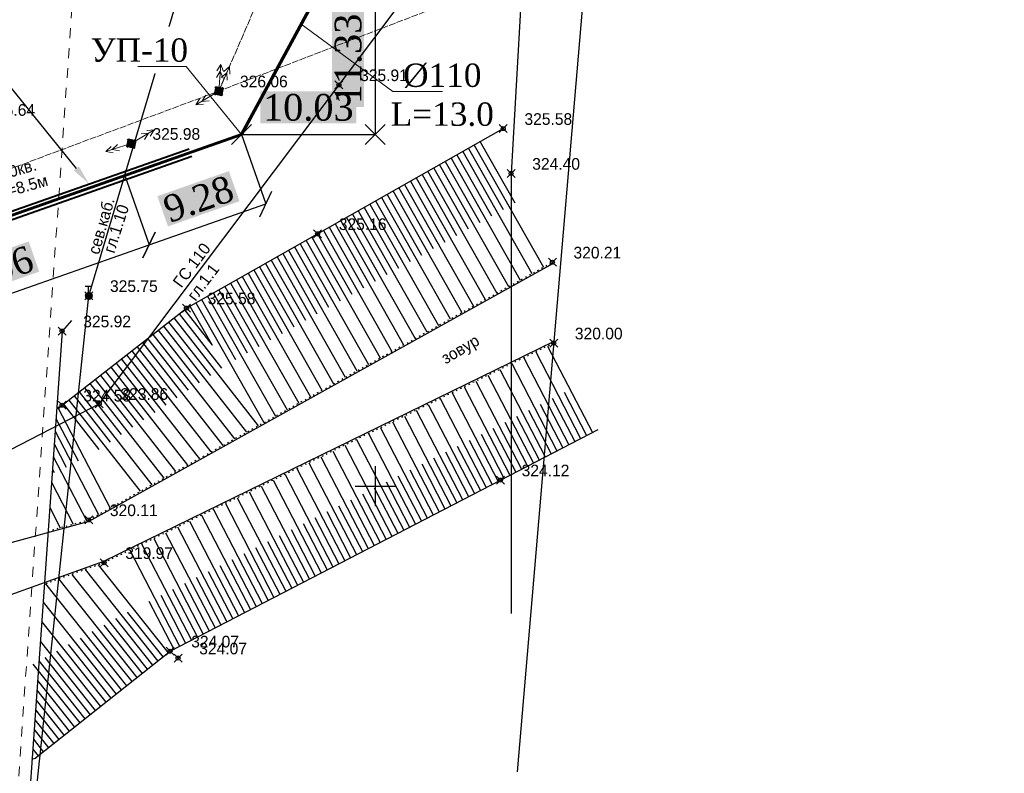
# Model space of a CAD drawing. Header units: metres. Extents: x 703769 to 722343, y 4313031 to 4317457.
# Tile 198 of 256: x 708152 to 708226, y 4314107 to 4314163. Entities that reach past the tile are written whole.
import ezdxf
from ezdxf import colors
from ezdxf.entities.mleader import LeaderData, LeaderLine
from ezdxf.math import Vec2, Vec3

# ---------------------------------------------------------------- set-up
doc = ezdxf.new("R2010")
doc.units = ezdxf.units.M
doc.header["$LTSCALE"] = 0.5
doc.header["$PDMODE"] = 35
doc.header["$PDSIZE"] = 0.3
for name, pattern in [('Auto_Street_NotBorder_Line_m1', [3, 1.5, -1.5]), ('Commnctn_Electr_VLP_High_Built_m1', [1, 1, 0]), ('Контура низ откосов  Штриховая 0.1-0.5 - - - - - - -', [0.6, 0.1, -0.5])]:
    doc.linetypes.add(name, pattern=pattern)
for name, color, linetype in [('(001) Сетка', 92, 'Continuous'), ('(004) Точки рельефа', 7, 'Continuous'), ('(013) Газ', 30, 'ИК_Газопровод -------г--------'), ('(016) Кабель', 1, 'Continuous'), ('(019) Связь', 3, 'ИК_КАБ_СВЯЗИ'), ('(022) Возд. Линии', 7, 'Continuous'), ('(027) Гидрография', 7, 'Continuous'), ('(029) Мосты', 7, 'Continuous'), ('(035) Откосы', 7, 'Continuous'), ('(037) Контуры', 7, 'Continuous'), ('annotation', 251, 'Continuous')]:
    doc.layers.add(name, color=color, linetype=linetype)
doc.layers.add('AUTO#_ROADS_EXIST_L', color=7, linetype='Continuous', lineweight=15, true_color=0x000000)
doc.layers.add('COMMN_OBJCT_#####_B', color=7, linetype='Continuous', lineweight=15, true_color=0x000000)
doc.layers.add('COMMN_OBJCT_ELCTR_B', color=7, linetype='Continuous', true_color=0x000000)
doc.layers.add('COMMN_OBJCT_ELCTR_L', color=7, linetype='Continuous', true_color=0x000000)
doc.layers.add('ВК_В1', color=134, linetype='Continuous', lineweight=40)
doc.styles.add('BM-431', font='txt')
doc.styles.add('D-431', font='txt')
doc.styles.add('Interproekt', font='isocpeur.ttf', dxfattribs={"width": 0.95, "oblique": 15})
doc.styles.get("Standard").update_dxf_attribs({"font": 'times.ttf'})
doc.linetypes.add('GAZ_VOZDUSH', pattern='A,1,-2,["~",Standard,S=3,R=0,X=-1.5,Y=-1.5],-1,10', length=14)
doc.linetypes.add('ИК_Газопровод -------г--------', pattern='A,9,-0.6,["Г",Standard,S=1.2,R=0,X=0,Y=-0.6],-1.2', length=10.8)
doc.linetypes.add('ИК_КАБ_СВЯЗИ', pattern='A,4,["o",Standard,S=0.5,R=0,X=0,Y=-0.125],4,-2', length=10)
doc.linetypes.add('ИК_Э_КАБ_ВН', pattern='A,8,-2,["<<",Standard,S=1,R=0,X=0,Y=-0.5],8,[">>",Standard,S=1,R=0,X=-1,Y=-0.5],-2', length=20)
doc.dimstyles.new('300', dxfattribs={"dimtxt": 2, "dimasz": 1.5, "dimexe": 0, "dimexo": 0, "dimgap": 1, "dimtad": 1, "dimzin": 0, "dimdsep": 46, "dimtxsty": 'Standard', "dimblk": 'OBLIQUE', "dimcen": 0, "dimclrd": 1, "dimclre": 1, "dimclrt": 1, "dimadec": 1, "dimazin": 0, "dimtfac": 1, "dimtofl": 0, "dimtmove": 0, "dimatfit": 3, "dimfxl": 3, "dimtfill": 2, "dimtfillclr": 7, "dimtolj": 1, "dimtzin": 0, "dimlwd": 25, "dimlwe": -1, "dimarcsym": 0})

# ---------------------------------------------------------------- blocks, each defined once
blk = doc.blocks.new('CommnctnPoleRCsquare_m1')
at = {"layer": 'COMMN_OBJCT_#####_B', "lineweight": 13, "true_color": 0xfffffe}
blk.add_hatch(color=7, dxfattribs=at).paths.add_polyline_path([(-0.6, 0.6), (-0.6, -0.6), (0.6, -0.6), (0.6, 0.6)])
at = {"layer": 'COMMN_OBJCT_#####_B', "lineweight": 13, "true_color": 0x000000}
blk.add_hatch(color=18, dxfattribs=at).paths.add_polyline_path([(-0.1, 0, 1), (0.1, 0, 1)])
at = {"layer": 'COMMN_OBJCT_#####_B', "color": 18, "lineweight": 9, "true_color": 0x000000}
blk.add_lwpolyline([(0.6, 0.6), (-0.6, 0.6), (-0.6, -0.6), (0.6, -0.6)], close=True, dxfattribs=at)
blk.add_circle((0, 0), 0.1, dxfattribs=at)
blk = doc.blocks.new('ElectricHighVLP_m1')
at = {"layer": 'COMMN_OBJCT_ELCTR_B', "color": 18, "linetype": 'Continuous', "lineweight": 20, "true_color": 0x000000}
for p, q in [((0, 0), (4, 0)), ((3, 0), (2, 0.5)), ((3, 0), (2, -0.5)), ((4, 0), (3, 0.5)), ((4, 0), (3, -0.5))]:
    blk.add_line(p, q, dxfattribs=at)
blk = doc.blocks.new('*X145')
at = {"color": 0}
for p, q in [((9.5, 5.08), (10.49, 5.08)), ((9.5, 5.07), (10.49, 5.07)), ((9.5, 5.06), (10.49, 5.06)), ((9.5, 5.05), (10.49, 5.05)), ((9.5, 5.04), (10.49, 5.04)), ((9.5, 5.03), (10.49, 5.03)), ((9.5, 5.02), (10.5, 5.02)), ((9.5, 5.01), (10.5, 5.01)), ((9.5, 5), (10.5, 5)), ((9.5, 4.99), (10.5, 4.99)), ((9.5, 4.98), (10.5, 4.98)), ((9.5, 4.97), (10.5, 4.97)), ((9.5, 4.96), (10.49, 4.96)), ((9.5, 4.95), (10.49, 4.95)), ((9.5, 4.94), (10.49, 4.94)), ((9.5, 4.93), (10.49, 4.93)), ((9.5, 4.92), (10.49, 4.92)), ((9.5, 4.91), (10.49, 4.91)), ((9.5, 4.9), (10.49, 4.9)), ((9.51, 5.12), (10.48, 5.12)), ((9.51, 5.11), (10.48, 5.11)), ((9.51, 5.1), (10.48, 5.1)), ((9.51, 5.09), (10.49, 5.09)), ((9.51, 4.89), (10.49, 4.89)), ((9.51, 4.88), (10.48, 4.88)), ((9.51, 4.87), (10.48, 4.87)), ((9.51, 4.86), (10.48, 4.86)), ((9.52, 5.16), (10.47, 5.16)), ((9.52, 5.15), (10.47, 5.15)), ((9.52, 5.14), (10.47, 5.14)), ((9.52, 5.13), (10.48, 5.13)), ((9.52, 4.85), (10.48, 4.85)), ((9.52, 4.84), (10.47, 4.84)), ((9.52, 4.83), (10.47, 4.83)), ((9.53, 5.18), (10.46, 5.18)), ((9.53, 5.17), (10.46, 5.17)), ((9.53, 4.82), (10.47, 4.82)), ((9.53, 4.81), (10.46, 4.81)), ((9.53, 4.8), (10.46, 4.8)), ((9.54, 5.2), (10.45, 5.2)), ((9.54, 5.19), (10.46, 5.19)), ((9.54, 4.79), (10.45, 4.79)), ((9.54, 4.78), (10.45, 4.78)), ((9.55, 5.22), (10.44, 5.22)), ((9.55, 5.21), (10.45, 5.21)), ((9.55, 4.77), (10.44, 4.77)), ((9.55, 4.76), (10.44, 4.76)), ((9.56, 5.24), (10.43, 5.24)), ((9.56, 5.23), (10.44, 5.23)), ((9.56, 4.75), (10.43, 4.75)), ((9.56, 4.74), (10.43, 4.74)), ((9.57, 5.26), (10.42, 5.26)), ((9.57, 5.25), (10.43, 5.25)), ((9.57, 4.73), (10.42, 4.73)), ((9.58, 5.27), (10.41, 5.27)), ((9.58, 4.72), (10.41, 4.72)), ((9.58, 4.71), (10.41, 4.71)), ((9.59, 5.29), (10.4, 5.29)), ((9.59, 5.28), (10.41, 5.28)), ((9.59, 4.7), (10.4, 4.7)), ((9.6, 5.3), (10.39, 5.3)), ((9.6, 4.69), (10.39, 4.69)), ((9.61, 5.31), (10.38, 5.31)), ((9.61, 4.68), (10.39, 4.68)), ((9.61, 4.67), (10.38, 4.67)), ((9.62, 5.32), (10.37, 5.32)), ((9.62, 4.66), (10.37, 4.66)), ((9.63, 5.33), (10.37, 5.33)), ((9.63, 4.65), (10.36, 4.65)), ((9.64, 5.34), (10.36, 5.34)), ((9.64, 4.64), (10.35, 4.64)), ((9.65, 5.35), (10.35, 5.35)), ((9.65, 4.63), (10.34, 4.63)), ((9.66, 5.36), (10.34, 5.36)), ((9.66, 4.62), (10.33, 4.62)), ((9.67, 5.37), (10.32, 5.37)), ((9.67, 4.61), (10.32, 4.61)), ((9.68, 5.38), (10.31, 5.38)), ((9.69, 5.39), (10.3, 5.39)), ((9.69, 4.6), (10.31, 4.6)), ((9.7, 4.59), (10.29, 4.59)), ((9.71, 5.4), (10.29, 5.4)), ((9.71, 4.58), (10.28, 4.58)), ((9.72, 5.41), (10.27, 5.41)), ((9.73, 4.57), (10.26, 4.57)), ((9.74, 5.42), (10.26, 5.42)), ((9.75, 5.43), (10.24, 5.43)), ((9.75, 4.56), (10.25, 4.56)), ((9.76, 4.55), (10.23, 4.55)), ((9.77, 5.44), (10.22, 5.44)), ((9.78, 4.54), (10.21, 4.54)), ((9.79, 5.45), (10.2, 5.45)), ((9.81, 4.53), (10.18, 4.53)), ((9.82, 5.46), (10.18, 5.46)), ((9.83, 4.52), (10.16, 4.52)), ((9.85, 5.47), (10.15, 5.47)), ((9.87, 4.51), (10.12, 4.51)), ((9.88, 5.48), (10.11, 5.48)), ((9.91, 4.5), (10.08, 4.5)), ((9.94, 5.49), (10.05, 5.49))]:
    blk.add_line(p, q, dxfattribs=at)
blk = doc.blocks.new('I01070')
at = {"color": 0}
blk.add_circle((0.05, 0.03), 0.5, dxfattribs=at)
blk.add_blockref('*X145', (-9.95, -4.96), dxfattribs=at)
blk = doc.blocks.new('I0195')
at = {"layer": '(016) Кабель', "color": 0, "linetype": 'ИК_Э_КАБ_ВН'}
for p, q in [((-0.275, 0.74), (0.225, 0.74)), ((-0.025, 0.24), (-0.025, 0.74))]:
    blk.add_line(p, q, dxfattribs=at)
at = {"layer": '(016) Кабель', "color": 0, "linetype": 'ИК_Э_КАБ_ВН', "xscale": 0.5, "yscale": 0.5, "zscale": 0.5}
blk.add_blockref('I01070', (-0.025, -0.01), dxfattribs=at)
blk = doc.blocks.new('Setka')
at = {"layer": '(001) Сетка'}
for p, q in [((0, 1.5), (0, -1.5)), ((-1.5, 0), (1.5, 0))]:
    blk.add_line(p, q, dxfattribs=at)
blk = doc.blocks.new('_Dot')
at = {"color": 0, "linetype": 'ByBlock', "lineweight": -2}
blk.add_line((-0.5, 0), (-1, 0), dxfattribs=at)
at = {"color": 0, "linetype": 'ByBlock', "const_width": 0.5}
blk.add_lwpolyline([(-0.25, 0, 1), (0.25, 0, 1)], format="xyb", close=True, dxfattribs=at)
blk = doc.blocks.new('_Oblique')
at = {"color": 0, "linetype": 'ByBlock', "lineweight": -2}
blk.add_line((-0.5, -0.5), (0.5, 0.5), dxfattribs=at)
blk = doc.blocks.new('*D539')
at = {"color": 1, "transparency": 16777216}
for p, q in [((708168.436, 4314154.821), (708170.265, 4314149.618)), ((708159.684, 4314151.745), (708161.512, 4314146.542))]:
    blk.add_line(p, q, dxfattribs=at)
at = {"color": 1, "lineweight": 25, "transparency": 16777216}
blk.add_line((708161.512, 4314146.542), (708170.265, 4314149.618), dxfattribs=at)
at = {"layer": 'Defpoints', "color": 0, "lineweight": 40, "transparency": 16777216}
for p in [(708168.436, 4314154.821), (708159.684, 4314151.745), (708170.265, 4314149.618)]:
    blk.add_point(p, dxfattribs=at)
at = {"color": 1, "lineweight": 25, "transparency": 16777216, "xscale": 1.5, "yscale": 1.5, "zscale": 1.5}
for p, rotation in [((708170.265, 4314149.618), 19.36567732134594), ((708161.512, 4314146.542), 199.3656773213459)]:
    blk.add_blockref('_Oblique', p, dxfattribs=dict(at, rotation=rotation))
at = {"color": 1, "lineweight": 40, "transparency": 16777216, "insert": (708165.219, 4314149.986), "char_height": 2, "attachment_point": 5, "rotation": 19.36568, "bg_fill": 1, "box_fill_scale": 1.1, "bg_fill_color": 7, "bg_fill_true_color": 16777215, "bg_fill_transparency": 0}
blk.add_mtext('\\A1;9.28', dxfattribs=at)
blk = doc.blocks.new('*D570')
at = {"color": 1, "transparency": 16777216}
for p, q in [((708159.684, 4314151.745), (708161.512, 4314146.542)), ((708136.987, 4314143.768), (708138.816, 4314138.565))]:
    blk.add_line(p, q, dxfattribs=at)
at = {"color": 1, "lineweight": 25, "transparency": 16777216}
blk.add_line((708138.816, 4314138.565), (708161.512, 4314146.542), dxfattribs=at)
at = {"layer": 'Defpoints', "color": 0, "lineweight": 40, "transparency": 16777216}
for p in [(708159.684, 4314151.745), (708161.512, 4314146.542), (708136.987, 4314143.768)]:
    blk.add_point(p, dxfattribs=at)
at = {"color": 1, "lineweight": 25, "transparency": 16777216, "xscale": 1.5, "yscale": 1.5, "zscale": 1.5}
for p, rotation in [((708161.512, 4314146.542), 19.36567732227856), ((708138.816, 4314138.565), 199.3656773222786)]:
    blk.add_blockref('_Oblique', p, dxfattribs=dict(at, rotation=rotation))
at = {"color": 1, "lineweight": 40, "transparency": 16777216, "insert": (708149.494, 4314144.459), "char_height": 2, "attachment_point": 5, "rotation": 19.36568, "bg_fill": 1, "box_fill_scale": 1.1, "bg_fill_color": 7, "bg_fill_true_color": 16777215, "bg_fill_transparency": 0}
blk.add_mtext('\\A1;24.06', dxfattribs=at)
blk = doc.blocks.new('*D612')
at = {"color": 1, "lineweight": 25, "transparency": 16777216}
blk.add_line((708178.465, 4314166.154), (708178.465, 4314154.821), dxfattribs=at)
at = {"layer": 'Defpoints', "color": 0, "lineweight": 40, "transparency": 16777216}
for p in [(708178.465, 4314166.154), (708178.465, 4314154.821), (708178.465, 4314154.821)]:
    blk.add_point(p, dxfattribs=at)
at = {"color": 1, "lineweight": 25, "transparency": 16777216, "xscale": 1.5, "yscale": 1.5, "zscale": 1.5}
for p, rotation in [((708178.465, 4314166.154), 90), ((708178.465, 4314154.821), 270)]:
    blk.add_blockref('_Oblique', p, dxfattribs=dict(at, rotation=rotation))
at = {"color": 1, "lineweight": 40, "transparency": 16777216, "insert": (708176.445, 4314160.488), "char_height": 2, "attachment_point": 5, "rotation": 90, "bg_fill": 1, "box_fill_scale": 1.1, "bg_fill_color": 7, "bg_fill_true_color": 16777215, "bg_fill_transparency": 0}
blk.add_mtext('\\A1;11.33', dxfattribs=at)
blk = doc.blocks.new('*D613')
at = {"color": 1, "lineweight": 25, "transparency": 16777216}
blk.add_line((708168.436, 4314154.821), (708178.465, 4314154.821), dxfattribs=at)
at = {"layer": 'Defpoints', "color": 0, "lineweight": 40, "transparency": 16777216}
for p in [(708168.436, 4314154.821), (708178.465, 4314154.821), (708178.465, 4314154.821)]:
    blk.add_point(p, dxfattribs=at)
at = {"color": 1, "lineweight": 25, "transparency": 16777216, "xscale": 1.5, "yscale": 1.5, "zscale": 1.5, "rotation": 180}
blk.add_blockref('_Oblique', (708168.436, 4314154.821), dxfattribs=at)
at = {"color": 1, "lineweight": 25, "transparency": 16777216, "xscale": 1.5, "yscale": 1.5, "zscale": 1.5}
blk.add_blockref('_Oblique', (708178.465, 4314154.821), dxfattribs=at)
at = {"color": 1, "lineweight": 40, "transparency": 16777216, "insert": (708173.45, 4314156.841), "char_height": 2, "attachment_point": 5, "bg_fill": 1, "box_fill_scale": 1.1, "bg_fill_color": 7, "bg_fill_true_color": 16777215, "bg_fill_transparency": 0}
blk.add_mtext('\\A1;10.03', dxfattribs=at)

msp = doc.modelspace()

# ---------------------------------------------------------------- linework, layer by layer
at = {"layer": '(013) Газ', "linetype": 'GAZ_VOZDUSH', "elevation": 324.816, "flags": 128}
msp.add_lwpolyline([(708165.166, 4315455.034), (708237.064, 4315447.856), (708237.796, 4315439.435), (708237.948, 4315425.87), (708271.633, 4315423.02), (708271.633, 4315423.02), (708293.165, 4315421.558), (708284.482, 4315255.16), (708278.28, 4315165.641), (708278.086, 4315159.227), (708267.101, 4315087.682), (708203.286, 4314411.276), (708188.652, 4314151.902), (708188.652, 4314118.902)], dxfattribs=at)
at = {"layer": '(013) Газ', "elevation": 324.91, "flags": 128}
msp.add_lwpolyline([(708141.958, 4314098.387), (708142.734, 4314107.048), (708145.235, 4314128.151), (708157.774, 4314134.636), (708202.669, 4314194.355), (708211.587, 4314197.823)], dxfattribs=at)
at = {"layer": '(019) Связь', "elevation": 325.431, "flags": 128}
msp.add_lwpolyline([(708153.006, 4314105.043), (708156.993, 4314142.734), (708156.993, 4314142.734), (708174.147, 4314200.184), (708174.323, 4314203.958), (708195.362, 4314453.153), (708204.073, 4314563.084), (708218.911, 4314738.478), (708226.164, 4314758.135), (708236.601, 4314958.674), (708237.563, 4314979.166), (708241.532, 4315051.931), (708251.542, 4315144.303), (708253.161, 4315164.518), (708257.428, 4315233.645), (708258.881, 4315245.481), (708269.326, 4315369.847), (708270.394, 4315382.606), (708278.265, 4315465.509), (708280.616, 4315477.921), (708295.324, 4315641.488), (708303.766, 4315706.848), (708303.348, 4315724.234), (708305.187, 4315772.118), (708306.696, 4315783.119), (708308.615, 4315806.312), (708309.889, 4315815.038), (708320.552, 4315934.795), (708321.594, 4315946.168), (708336.888, 4316115.682), (708345.287, 4316227.711), (708346.981, 4316228.783), (708355.083, 4316230.156), (708358.134, 4316229.662)], dxfattribs=at)
at = {"layer": '(022) Возд. Линии', "elevation": 325.602, "flags": 128}
msp.add_lwpolyline([(708193.113, 4314949.215), (708231.85, 4314945.639), (708252.432, 4314962.525), (708256.599, 4314927.904), (708250.049, 4314850.368), (708243.396, 4314768.028), (708236.639, 4314687.685), (708229.091, 4314592.015), (708221.041, 4314493.71), (708213.333, 4314396.611), (708205.917, 4314312.611), (708198.539, 4314217.865), (708194.357, 4314168.719), (708189.106, 4314107.015)], dxfattribs=at)
at = {"layer": '(027) Гидрография', "color": 4}
for points, elevation in [([(707567.997, 4313942.938), (707572.213, 4313944.049), (707620.984, 4313956.898), (707772.66, 4313996.949), (707924.336, 4314045.143), (708024.512, 4314076.588), (708124.69, 4314111.302), (708133.047, 4314115.911), (708145.112, 4314122.565), (708157.025, 4314125.829), (708191.793, 4314145.156)], 319.341), ([(708191.803, 4314139.267), (708158.102, 4314122.799), (708145.691, 4314118.338), (708135.673, 4314112.113), (708126.68, 4314106.524), (708080.551, 4314087.826)], 319.703)]:
    msp.add_lwpolyline(points, dxfattribs=dict(at, elevation=elevation))
at = {"layer": '(029) Мосты', "elevation": 325.435, "flags": 128}
msp.add_lwpolyline([(708155.69, 4314140.868), (708154.989, 4314140.081), (708152.484, 4314104.492), (708153.068, 4314103.614)], dxfattribs=at)
at = {"layer": '(035) Откосы'}
for p, q in [((708186.327, 4314154.278, 323.57), (708188.923, 4314149.698, 323.57)), ((708185.022, 4314153.538, 323.57), (708190.207, 4314144.389, 323.57)), ((708185.457, 4314153.785, 323.57), (708188.051, 4314149.209, 323.57)), ((708185.892, 4314154.031, 323.57), (708191.081, 4314144.875, 323.57)), ((708183.717, 4314152.799, 323.57), (708186.306, 4314148.23, 323.57)), ((708184.152, 4314153.045, 323.57), (708189.333, 4314143.904, 323.57)), ((708184.587, 4314153.292, 323.57), (708187.178, 4314148.719, 323.57)), ((708182.412, 4314152.059, 323.57), (708187.585, 4314142.932, 323.57)), ((708182.847, 4314152.306, 323.57), (708185.434, 4314147.74, 323.57)), ((708183.282, 4314152.552, 323.57), (708188.459, 4314143.418, 323.57)), ((708181.107, 4314151.319, 323.57), (708183.69, 4314146.761, 323.57)), ((708181.542, 4314151.566, 323.57), (708186.711, 4314142.446, 323.57)), ((708181.977, 4314151.813, 323.57), (708184.562, 4314147.251, 323.57)), ((708179.802, 4314150.58, 323.57), (708184.963, 4314141.474, 323.57)), ((708180.237, 4314150.826, 323.57), (708182.818, 4314146.272, 323.57)), ((708180.672, 4314151.073, 323.57), (708185.837, 4314141.96, 323.57)), ((708178.497, 4314149.84, 323.57), (708181.074, 4314145.293, 323.57)), ((708178.932, 4314150.087, 323.57), (708184.089, 4314140.988, 323.57)), ((708179.367, 4314150.333, 323.57), (708181.946, 4314145.782, 323.57)), ((708177.192, 4314149.101, 323.57), (708182.341, 4314140.016, 323.57)), ((708177.627, 4314149.347, 323.57), (708180.202, 4314144.803, 323.57)), ((708178.062, 4314149.594, 323.57), (708183.215, 4314140.502, 323.57)), ((708175.887, 4314148.361, 323.57), (708178.458, 4314143.824, 323.57)), ((708176.322, 4314148.608, 323.57), (708181.467, 4314139.53, 323.57)), ((708176.757, 4314148.854, 323.57), (708179.33, 4314144.314, 323.57)), ((708174.582, 4314147.622, 323.57), (708179.718, 4314138.559, 323.57)), ((708175.017, 4314147.868, 323.57), (708177.586, 4314143.335, 323.57)), ((708175.452, 4314148.115, 323.57), (708180.592, 4314139.045, 323.57)), ((708173.277, 4314146.882, 323.57), (708175.842, 4314142.356, 323.57)), ((708173.712, 4314147.129, 323.57), (708178.844, 4314138.073, 323.57)), ((708174.147, 4314147.375, 323.57), (708176.714, 4314142.845, 323.57)), ((708171.972, 4314146.142, 323.57), (708177.096, 4314137.101, 323.57)), ((708172.407, 4314146.389, 323.57), (708174.97, 4314141.866, 323.57)), ((708172.842, 4314146.636, 323.57), (708177.97, 4314137.587, 323.57)), ((708170.667, 4314145.403, 323.57), (708173.226, 4314140.888, 323.57)), ((708171.102, 4314145.649, 323.57), (708176.222, 4314136.615, 323.57)), ((708171.537, 4314145.896, 323.57), (708174.098, 4314141.377, 323.57)), ((708169.362, 4314144.663, 323.57), (708174.474, 4314135.643, 323.57)), ((708169.797, 4314144.91, 323.57), (708172.354, 4314140.398, 323.57)), ((708170.232, 4314145.156, 323.57), (708175.348, 4314136.129, 323.57)), ((708168.057, 4314143.924, 323.57), (708170.61, 4314139.419, 323.57)), ((708168.492, 4314144.17, 323.57), (708173.6, 4314135.157, 323.57)), ((708168.927, 4314144.417, 323.57), (708171.482, 4314139.909, 323.57)), ((708166.752, 4314143.184, 323.57), (708171.852, 4314134.186, 323.57)), ((708167.187, 4314143.431, 323.57), (708169.738, 4314138.93, 323.57)), ((708167.622, 4314143.677, 323.57), (708172.726, 4314134.672, 323.57)), ((708165.447, 4314142.445, 323.57), (708167.994, 4314137.951, 323.57)), ((708165.882, 4314142.691, 323.57), (708170.978, 4314133.7, 323.57)), ((708166.317, 4314142.938, 323.57), (708168.866, 4314138.44, 323.57)), ((708164.159, 4314141.681, 323.57), (708166.24, 4314139.018, 323.57)), ((708164.577, 4314141.952, 323.57), (708166.24, 4314139.018, 323.57)), ((708165.012, 4314142.198, 323.57), (708170.104, 4314133.214, 323.57)), ((708163.371, 4314141.065, 323.57), (708169.688, 4314132.983, 323.57)), ((708163.765, 4314141.373, 323.57), (708166.948, 4314137.301, 323.57)), ((708162.189, 4314140.141, 323.57), (708165.275, 4314136.193, 323.57)), ((708162.583, 4314140.449, 323.57), (708168.804, 4314132.491, 323.57)), ((708162.977, 4314140.757, 323.57), (708166.111, 4314136.747, 323.57)), ((708161.401, 4314139.525, 323.57), (708164.439, 4314135.639, 323.57)), ((708161.795, 4314139.833, 323.57), (708167.919, 4314131.999, 323.57)), ((708160.613, 4314138.909, 323.57), (708163.602, 4314135.085, 323.57)), ((708161.007, 4314139.217, 323.57), (708167.034, 4314131.507, 323.57)), ((708191.389, 4314138.953, 323.838), (708194.744, 4314132.477, 323.838)), ((708159.432, 4314137.986, 323.57), (708165.264, 4314130.523, 323.57)), ((708159.825, 4314138.294, 323.57), (708162.766, 4314134.531, 323.57)), ((708160.219, 4314138.601, 323.57), (708166.149, 4314131.015, 323.57)), ((708189.599, 4314138.079, 323.838), (708192.976, 4314131.561, 323.838)), ((708190.494, 4314138.516, 323.838), (708193.86, 4314132.019, 323.838)), ((708158.644, 4314137.37, 323.57), (708164.38, 4314130.032, 323.57)), ((708159.038, 4314137.678, 323.57), (708161.93, 4314133.978, 323.57)), ((708187.809, 4314137.204, 323.838), (708191.208, 4314130.645, 323.838)), ((708188.704, 4314137.641, 323.838), (708192.092, 4314131.103, 323.838)), ((708157.462, 4314136.446, 323.57), (708160.257, 4314132.87, 323.57)), ((708157.856, 4314136.754, 323.57), (708163.495, 4314129.54, 323.57)), ((708158.25, 4314137.062, 323.57), (708161.094, 4314133.424, 323.57)), ((708186.915, 4314136.767, 323.838), (708190.324, 4314130.187, 323.838)), ((708156.674, 4314135.83, 323.57), (708159.421, 4314132.316, 323.57)), ((708157.068, 4314136.138, 323.57), (708162.61, 4314129.048, 323.57)), ((708185.125, 4314135.892, 323.838), (708188.556, 4314129.271, 323.838)), ((708186.02, 4314136.329, 323.838), (708189.44, 4314129.729, 323.838)), ((708155.886, 4314135.214, 323.57), (708158.585, 4314131.762, 323.57)), ((708156.28, 4314135.522, 323.57), (708161.725, 4314128.556, 323.57)), ((708183.335, 4314135.018, 323.838), (708186.788, 4314128.354, 323.838)), ((708184.23, 4314135.455, 323.838), (708187.672, 4314128.812, 323.838)), ((708191.732, 4314135.044, 323.838), (708193.418, 4314131.79, 323.838)), ((708192.622, 4314135.491, 323.838), (708194.302, 4314132.248, 323.838)), ((708154.668, 4314134.348, 323.57), (708158.581, 4314126.808, 323.57)), ((708155.098, 4314134.598, 323.57), (708157.748, 4314131.208, 323.57)), ((708155.492, 4314134.906, 323.57), (708160.841, 4314128.064, 323.57)), ((708182.44, 4314134.58, 323.838), (708185.904, 4314127.896, 323.838)), ((708190.843, 4314134.596, 323.838), (708192.534, 4314131.332, 323.838)), ((708154.528, 4314133.531, 323.57), (708156.184, 4314130.341, 323.57)), ((708180.651, 4314133.706, 323.838), (708184.136, 4314126.98, 323.838)), ((708181.545, 4314134.143, 323.838), (708185.02, 4314127.438, 323.838)), ((708189.064, 4314133.701, 323.838), (708190.766, 4314130.416, 323.838)), ((708189.954, 4314134.148, 323.838), (708191.65, 4314130.874, 323.838)), ((708178.861, 4314132.831, 323.838), (708182.367, 4314126.064, 323.838)), ((708179.756, 4314133.269, 323.838), (708183.252, 4314126.522, 323.838)), ((708187.285, 4314132.805, 323.838), (708188.998, 4314129.5, 323.838)), ((708188.175, 4314133.253, 323.838), (708189.882, 4314129.958, 323.838)), ((708154.461, 4314132.575, 323.57), (708157.706, 4314126.322, 323.57)), ((708177.966, 4314132.394, 323.838), (708181.483, 4314125.606, 323.838)), ((708186.396, 4314132.358, 323.838), (708188.114, 4314129.042, 323.838)), ((708154.394, 4314131.62, 323.57), (708155.303, 4314129.868, 323.57)), ((708176.176, 4314131.52, 323.838), (708179.715, 4314124.69, 323.838)), ((708177.071, 4314131.957, 323.838), (708180.599, 4314125.148, 323.838)), ((708184.617, 4314131.462, 323.838), (708186.346, 4314128.125, 323.838)), ((708185.506, 4314131.91, 323.838), (708187.23, 4314128.583, 323.838)), ((708154.326, 4314130.664, 323.57), (708156.812, 4314125.874, 323.57)), ((708174.387, 4314130.645, 323.838), (708177.947, 4314123.773, 323.838)), ((708175.281, 4314131.082, 323.838), (708178.831, 4314124.232, 323.838)), ((708182.838, 4314130.567, 323.838), (708184.578, 4314127.209, 323.838)), ((708183.727, 4314131.015, 323.838), (708185.462, 4314127.667, 323.838)), ((708173.492, 4314130.208, 323.838), (708177.063, 4314123.315, 323.838)), ((708181.948, 4314130.119, 323.838), (708183.694, 4314126.751, 323.838)), ((708154.259, 4314129.708, 323.57), (708154.384, 4314129.467, 323.57)), ((708171.702, 4314129.333, 323.838), (708175.295, 4314122.399, 323.838)), ((708172.597, 4314129.771, 323.838), (708176.179, 4314122.857, 323.838)), ((708180.169, 4314129.224, 323.838), (708181.925, 4314125.835, 323.838)), ((708181.059, 4314129.671, 323.838), (708182.81, 4314126.293, 323.838)), ((708154.192, 4314128.752, 323.57), (708155.826, 4314125.604, 323.57)), ((708169.912, 4314128.459, 323.838), (708173.527, 4314121.483, 323.838)), ((708170.807, 4314128.896, 323.838), (708174.411, 4314121.941, 323.838)), ((708178.391, 4314128.328, 323.838), (708180.157, 4314124.919, 323.838)), ((708179.28, 4314128.776, 323.838), (708181.041, 4314125.377, 323.838)), ((708169.017, 4314128.021, 323.838), (708172.643, 4314121.025, 323.838)), ((708177.501, 4314127.881, 323.838), (708179.273, 4314124.461, 323.838)), ((708167.228, 4314127.147, 323.838), (708170.875, 4314120.109, 323.838)), ((708168.122, 4314127.584, 323.838), (708171.759, 4314120.567, 323.838)), ((708175.722, 4314126.985, 323.838), (708177.505, 4314123.544, 323.838)), ((708176.612, 4314127.433, 323.838), (708178.389, 4314124.002, 323.838)), ((708154.057, 4314126.84, 323.57), (708154.839, 4314125.334, 323.57)), ((708165.438, 4314126.272, 323.838), (708169.106, 4314119.193, 323.838)), ((708166.333, 4314126.71, 323.838), (708169.991, 4314119.651, 323.838)), ((708174.833, 4314126.538, 323.838), (708176.621, 4314123.086, 323.838)), ((708163.648, 4314125.398, 323.838), (708167.338, 4314118.276, 323.838)), ((708164.543, 4314125.835, 323.838), (708168.222, 4314118.734, 323.838)), ((708173.054, 4314125.642, 323.838), (708174.853, 4314122.17, 323.838)), ((708173.943, 4314126.09, 323.838), (708175.737, 4314122.628, 323.838)), ((708162.753, 4314124.961, 323.838), (708166.454, 4314117.818, 323.838)), ((708171.275, 4314124.747, 323.838), (708173.085, 4314121.254, 323.838)), ((708172.164, 4314125.195, 323.838), (708173.969, 4314121.712, 323.838)), ((708160.964, 4314124.086, 323.838), (708164.686, 4314116.902, 323.838)), ((708161.858, 4314124.523, 323.838), (708165.57, 4314117.36, 323.838)), ((708170.385, 4314124.299, 323.838), (708172.201, 4314120.796, 323.838)), ((708160.069, 4314123.649, 323.838), (708163.802, 4314116.444, 323.838)), ((708168.606, 4314123.404, 323.838), (708170.433, 4314119.88, 323.838)), ((708169.496, 4314123.852, 323.838), (708171.317, 4314120.338, 323.838)), ((708157.7, 4314122.548, 323.838), (708162.938, 4314115.956, 323.838)), ((708166.827, 4314122.509, 323.838), (708168.664, 4314118.963, 323.838)), ((708167.717, 4314122.956, 323.838), (708169.549, 4314119.422, 323.838)), ((708155.722, 4314121.837, 323.838), (708161.378, 4314114.717, 323.838)), ((708156.711, 4314122.193, 323.838), (708162.158, 4314115.336, 323.838)), ((708165.938, 4314122.061, 323.838), (708167.78, 4314118.505, 323.838)), ((708153.744, 4314121.126, 323.838), (708159.819, 4314113.478, 323.838)), ((708154.733, 4314121.482, 323.838), (708160.599, 4314114.098, 323.838)), ((708164.159, 4314121.166, 323.838), (708166.012, 4314117.589, 323.838)), ((708165.049, 4314121.613, 323.838), (708166.896, 4314118.047, 323.838)), ((708162.38, 4314120.27, 323.838), (708164.244, 4314116.673, 323.838)), ((708163.27, 4314120.718, 323.838), (708165.128, 4314117.131, 323.838)), ((708153.559, 4314119.758, 323.838), (708159.039, 4314112.859, 323.838)), ((708161.491, 4314119.823, 323.838), (708163.36, 4314116.215, 323.838)), ((708159.877, 4314119.008, 323.838), (708162.548, 4314115.646, 323.838)), ((708153.455, 4314118.288, 323.838), (708158.26, 4314112.24, 323.838)), ((708158.108, 4314118.033, 323.838), (708160.988, 4314114.407, 323.838)), ((708158.992, 4314118.521, 323.838), (708161.768, 4314115.027, 323.838)), ((708157.223, 4314117.546, 323.838), (708160.209, 4314113.788, 323.838)), ((708153.352, 4314116.817, 323.838), (708157.48, 4314111.62, 323.838)), ((708155.455, 4314116.571, 323.838), (708158.65, 4314112.549, 323.838)), ((708156.339, 4314117.059, 323.838), (708159.429, 4314113.169, 323.838)), ((708154.57, 4314116.084, 323.838), (708157.87, 4314111.93, 323.838)), ((708152.801, 4314115.109, 323.838), (708156.311, 4314110.691, 323.838)), ((708153.248, 4314115.347, 323.838), (708156.7, 4314111.001, 323.838)), ((708153.686, 4314115.596, 323.838), (708157.09, 4314111.311, 323.838)), ((708153.145, 4314113.876, 323.838), (708155.921, 4314110.382, 323.838)), ((708153.093, 4314113.141, 323.838), (708155.531, 4314110.072, 323.838)), ((708153.041, 4314112.406, 323.838), (708155.141, 4314109.762, 323.838)), ((708152.99, 4314111.67, 323.838), (708154.751, 4314109.453, 323.838)), ((708152.938, 4314110.935, 323.838), (708154.361, 4314109.143, 323.838)), ((708152.886, 4314110.2, 323.838), (708153.972, 4314108.833, 323.838)), ((708152.834, 4314109.464, 323.838), (708153.582, 4314108.524, 323.838)), ((708152.783, 4314108.729, 323.838), (708153.192, 4314108.214, 323.838)), ((708152.737, 4314108.078, 323.838), (708152.762, 4314107.984, 323.838))]:
    msp.add_line(p, q, dxfattribs=at)
at = {"layer": '(035) Откосы', "flags": 128}
for points, elevation in [([(708154.582, 4314134.303), (708154.994, 4314134.517), (708164.315, 4314141.803), (708188.067, 4314155.264)], 323.57), ([(708152.73, 4314107.975), (708152.973, 4314108.04), (708163.084, 4314116.072), (708187.856, 4314128.908), (708195.186, 4314132.706)], 323.838)]:
    msp.add_lwpolyline(points, dxfattribs=dict(at, elevation=elevation))
at = {"layer": '(035) Откосы', "linetype": 'Контура низ откосов  Штриховая 0.1-0.5 - - - - - - -'}
for points, elevation in [([(708153.934, 4314125.085), (708156.987, 4314125.922), (708191.744, 4314145.244)], 319.341), ([(708191.847, 4314139.177), (708158.141, 4314122.707), (708153.653, 4314121.094)], 319.703)]:
    msp.add_lwpolyline(points, dxfattribs=dict(at, elevation=elevation))
at = {"color": 7, "lineweight": 60, "flags": 128}
msp.add_lwpolyline([(708240.115, 4314986.119), (708237.465, 4314926.667), (708235.809, 4314899.895), (708234.498, 4314869.618), (708230.06, 4314781.67), (708228.958, 4314757.378), (708223.359, 4314737.037), (708204.558, 4314523.813), (708196.059, 4314424.814), (708184.899, 4314294.752), (708174.557, 4314166.154), (708168.436, 4314154.821), (708168.436, 4314154.821), (708086.138, 4314125.895), (708037.269, 4314109.069), (708002.488, 4314098.284), (708002.488, 4314098.284), (707913.651, 4314069.236), (707865.757, 4314055.085), (707817.896, 4314040.633), (707721.771, 4314013.098), (707673.615, 4313999.646), (707633.375, 4313988.405), (707625.006, 4314019.638)], dxfattribs=at)
at = {"color": 1, "lineweight": 40, "flags": 128}
for points in [[(708145.498, 4314147.077), (708164.513, 4314153.76)], [(708145.697, 4314146.511), (708164.712, 4314153.194)]]:
    msp.add_lwpolyline(points, dxfattribs=at)
at = {"color": 0, "linetype": 'ByBlock', "lineweight": -2, "transparency": 16777216}
for p in [(708175.747, 4314158.544, 325.912), (708166.739, 4314158.079, 326.06), (708188.067, 4314155.264, 325.585), (708160.176, 4314154.143, 325.981), (708188.652, 4314151.902, 324.403), (708174.147, 4314147.375, 325.161), (708191.744, 4314145.244, 320.209), (708156.993, 4314142.734, 325.746), (708164.315, 4314141.803, 325.576), (708154.989, 4314140.081, 325.924), (708191.847, 4314139.177, 319.998), (708154.994, 4314134.517, 324.579), (708157.774, 4314134.636, 323.855), (708187.856, 4314128.908, 324.123), (708156.987, 4314125.922, 320.108), (708158.141, 4314122.707, 319.969), (708163.084, 4314116.072, 324.068), (708163.684, 4314115.554, 324.072)]:
    msp.add_point(p, dxfattribs=at)
at = {"layer": 'AUTO#_ROADS_EXIST_L', "linetype": 'Auto_Street_NotBorder_Line_m1', "lineweight": 15, "elevation": -0.295, "flags": 128}
msp.add_lwpolyline([(708224.294, 4314456.3), (708180.696, 4314455.623), (708176.731, 4314409.068), (708161.505, 4314228.935), (708156.923, 4314181.727), (708151.352, 4314101.06), (708151.403, 4314101.11)], dxfattribs=at)
at = {"layer": 'COMMN_OBJCT_ELCTR_L', "linetype": 'Commnctn_Electr_VLP_High_Built_m1', "lineweight": 20, "flags": 128}
for points, elevation in [([(707559.857, 4313969.694), (707591.057, 4313978.499), (707653.95, 4313997.449), (707719.826, 4314017.456), (707783.035, 4314036.883), (707846.224, 4314056.716), (707914.765, 4314078.05), (707979.96, 4314098.279), (708042.477, 4314117.716), (708135.818, 4314146.539), (708166.739, 4314158.079), (708194.357, 4314168.719), (708173.508, 4314249.294)], 326.168), ([(708166.739, 4314158.079), (708178.373, 4314184.999), (708214.015, 4314198.528), (708216.771, 4314199.574)], -0.698)]:
    msp.add_lwpolyline(points, dxfattribs=dict(at, elevation=elevation))

# ---------------------------------------------------------------- block references
at = {"layer": '(001) Сетка'}
msp.add_blockref('Setka', (708178.465, 4314128.456), dxfattribs=at)
at = {"layer": '(019) Связь', "color": 0}
msp.add_blockref('I0195', (708156.993, 4314142.719, 325.431), dxfattribs=at)
at = {"layer": 'COMMN_OBJCT_#####_B', "color": 18, "true_color": 0x000000, "xscale": 0.5, "yscale": 0.5, "zscale": 0.5, "rotation": 347.8261480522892}
for p in [(708166.739, 4314158.079, -0.698), (708160.176, 4314154.143, -0.777)]:
    msp.add_blockref('CommnctnPoleRCsquare_m1', p, dxfattribs=at)
at = {"layer": 'COMMN_OBJCT_ELCTR_B'}
for p, xscale, yscale, zscale, rotation in [((708166.739, 4314158.079, -0.698), 0.4999999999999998, 0.4999999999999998, 0.4999999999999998, 85.96586055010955), ((708166.739, 4314158.079, -0.698), -0.4999999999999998, 0.4999999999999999, 0.4999999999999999, 246.6083293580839), ((708166.739, 4314158.079, -0.698), 0.5, 0.5, 0.5, 211.0722614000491), ((708160.176, 4314154.143, -0.777), 0.5, 0.5, 0.5, 30.97549494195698), ((708160.176, 4314154.143, -0.777), 0.4999999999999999, 0.4999999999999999, 0.4999999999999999, 197.4020844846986)]:
    msp.add_blockref('ElectricHighVLP_m1', p, dxfattribs=dict(at, xscale=xscale, yscale=yscale, zscale=zscale, rotation=rotation))

# ---------------------------------------------------------------- texts
at = {"layer": '(004) Точки рельефа', "style": 'D-431'}
for s, p in [('325.91', (708177.333, 4314158.828, 325.912)), ('326.06', (708168.325, 4314158.364, 326.06)), ('325.64', (708149.385, 4314156.225, 325.64)), ('325.58', (708189.653, 4314155.547, 325.585)), ('325.98', (708161.762, 4314154.427, 325.981)), ('324.40', (708190.238, 4314152.184, 324.403)), ('325.16', (708175.733, 4314147.661, 325.161)), ('320.21', (708193.33, 4314145.526, 320.209)), ('325.75', (708158.579, 4314143.015, 325.746)), ('325.58', (708165.901, 4314142.086, 325.576)), ('325.92', (708156.575, 4314140.365, 325.924)), ('320.00', (708193.433, 4314139.459, 319.998)), ('323.86', (708159.36, 4314134.921, 323.855)), ('324.58', (708156.58, 4314134.8, 324.579)), ('324.12', (708189.442, 4314129.187, 324.123)), ('320.11', (708158.573, 4314126.204, 320.108)), ('319.97', (708159.727, 4314122.991, 319.969)), ('324.07', (708164.67, 4314116.354, 324.068)), ('324.07', (708165.27, 4314115.836, 324.072))]:
    msp.add_text(s, height=0.875, dxfattribs=at).set_placement(p)
at = {"layer": '(013) Газ', "color": 0, "linetype": 'Continuous', "style": 'D-431'}
for s, p in [('ГС 110', (708163.925, 4314143.262, -0.295)), ('гл.1.1', (708164.99, 4314142.271, -0.295))]:
    msp.add_text(s, height=0.875, rotation=53.06522, dxfattribs=at).set_placement(p)
at = {"layer": '(019) Связь', "color": 0, "linetype": 'Continuous', "style": 'D-431'}
for s, rotation, p in [('сев.каб.', 73.96961, (708157.744, 4314145.765, -0.295)), ('гл.1.10', 72.25708, (708158.89, 4314145.859, -0.295))]:
    msp.add_text(s, height=0.875, rotation=rotation, dxfattribs=at).set_placement(p)
at = {"layer": '(022) Возд. Линии', "style": 'BM-431'}
msp.add_text('Hпр.в.=8.5м', height=0.875, rotation=15.76004, dxfattribs=at).set_placement((708147.732, 4314149.237, 325.99))
msp.add_text('Hпр.в.=8.5м', height=0.875, rotation=15.76004, dxfattribs=at).set_placement((708147.732, 4314149.237, 325.99))
at = {"layer": '(022) Возд. Линии', "insert": (708147.275, 4314151.415, 325.99), "char_height": 0.875, "attachment_point": 1, "rotation": 15.76004, "style": 'BM-431'}
msp.add_mtext('ЛЭП. 10кв.', dxfattribs=at)
msp.add_mtext('ЛЭП. 10кв.', dxfattribs=at)
at = {"layer": '(037) Контуры', "color": 0, "linetype": 'ByBlock', "style": 'BM-431'}
msp.add_text('зовур', height=0.875, rotation=30.32469, dxfattribs=at).set_placement((708183.744, 4314137.578, -0.295))

# ---------------------------------------------------------------- next in the draw order: leaders
at = {"layer": 'annotation'}
ml = msp.add_multileader_mtext('Standard', dxfattribs=at)
ml.set_content('Монтаж трубопроводов под автодорогой осуществить методом ГНБ (горизонтально-направленного бурения, закрытым способом).', color=256)
ml.set_leader_properties()
ml.build(insert=Vec2(0, 0))
ml.multileader.update_dxf_attribs({"text_right_attachment_type": 6, "dogleg_length": 0.36, "arrow_head_size": 1.5})
ctx = ml.context
ctx.base_point, ctx.char_height, ctx.arrow_head_size, ctx.landing_gap_size, ctx.plane_origin = Vec3(708089.017, 4314181.671, 658.602), 1.5, 1.5, 1.5, Vec3(708225.84, 4314213.157, 658.602)
ctx.right_attachment = 6
notes = []
notes.append((ctx, [(1, (1, 1, 0), (708133.068, 4314180.684, 658.602), (-1, 0), 2.309, [(0, [(708157.001, 4314151.12, 658.602)], 0, [])])]))
ctx.mtext.insert, ctx.mtext.width, ctx.mtext.defined_height, ctx.mtext.flow_direction = Vec3(708090.517, 4314182.658, 658.602), 46.2174, 14.503, 5
ctx.mtext.has_bg_fill, ctx.mtext.bg_color, ctx.mtext.bg_scale_factor, ctx.mtext.bg_transparency, ctx.mtext.use_window_bg_color = 1, -1023409921, 1.2, 0, 0
at = {"layer": 'ВК_В1', "color": 7, "lineweight": 13}
ml = msp.add_multileader_mtext('Standard', dxfattribs=at)
ml.set_content('{\\fTimes New Roman|b0|i0|c204|p18;\\Q0;\\W1;%%C\\fTimes New Roman|b0|i0|c0|p18;11\\fTimes New Roman|b0|i0|c204|p18;0\\fTimes New Roman|b0|i0|c0|p18;\\P\\fTimes New Roman|b0|i0|c204|p18;L=\\fTimes New Roman|b0|i0|c0|p18;13\\fTimes New Roman|b0|i0|c204|p18;.0}', color=7, style='Interproekt')
ml.set_leader_properties(color=256, linetype='Continuous', lineweight=13)
ml.set_arrow_properties(name='DOT')
ml.build(insert=Vec2(0, 0))
ml.multileader.update_dxf_attribs({"text_left_attachment_type": 6, "text_right_attachment_type": 6, "dogleg_length": 0, "arrow_head_size": 0.00144})
ctx = ml.context
ctx.base_point, ctx.char_height, ctx.arrow_head_size, ctx.landing_gap_size, ctx.plane_origin = Vec3(708179.786, 4314158.044), 1.75, 0.00144, 0.0008, Vec3(709051.222, 4314201.596)
ctx.left_attachment, ctx.right_attachment, ctx.text_align_type = 6, 6, 1
notes.append((ctx, [(0, (1, 1, 0), (708179.786, 4314158.044), (1, 0), 0, [(0, [(708172.911, 4314163.107)], 0, [])])]))
ctx.mtext.insert, ctx.mtext.rotation, ctx.mtext.width, ctx.mtext.alignment, ctx.mtext.flow_direction = Vec3(708183.493, 4314160.144), 6.283185, 3.68501, 2, 5
ctx.mtext.has_bg_fill, ctx.mtext.bg_color, ctx.mtext.bg_scale_factor, ctx.mtext.bg_transparency, ctx.mtext.use_window_bg_color = 1, -1027028792, 1.5, 0, 1
ml = msp.add_multileader_mtext('Standard', dxfattribs=at)
ml.set_content('{\\fTimes New Roman|b0|i0|c204|p18;\\Q0;\\W1;УП-\\fTimes New Roman|b0|i0|c0|p18;10}', color=7, style='Interproekt')
ml.set_leader_properties(color=256, linetype='Continuous', lineweight=13)
ml.set_arrow_properties(name='DOT')
ml.build(insert=Vec2(0, 0))
ml.multileader.update_dxf_attribs({"text_left_attachment_type": 6, "text_right_attachment_type": 6, "dogleg_length": 0, "arrow_head_size": 0.00144})
ctx = ml.context
ctx.base_point, ctx.char_height, ctx.arrow_head_size, ctx.landing_gap_size, ctx.plane_origin = Vec3(708157.27, 4314159.93), 1.75, 0.00144, 0.0008, Vec3(709029, 4314198.899)
ctx.left_attachment, ctx.right_attachment, ctx.text_align_type = 6, 6, 1
notes.append((ctx, [(1, (1, 1, 0), (708164.287, 4314159.93), (-1, 0), 0, [(0, [(708168.436, 4314154.821)], 0, [])])]))
ctx.mtext.insert, ctx.mtext.rotation, ctx.mtext.width, ctx.mtext.alignment, ctx.mtext.flow_direction = Vec3(708160.779, 4314162.03), 6.283185, 3.59135, 2, 5
ctx.mtext.has_bg_fill, ctx.mtext.bg_color, ctx.mtext.bg_scale_factor, ctx.mtext.bg_transparency, ctx.mtext.use_window_bg_color = 1, -1027028792, 1.5, 0, 1
for ctx, leaders in notes:
    for number, flags, end, landing, length, lines in leaders:
        leader = LeaderData()
        leader.index, (leader.has_last_leader_line, leader.has_dogleg_vector, leader.attachment_direction) = number, flags
        leader.last_leader_point, leader.dogleg_vector, leader.dogleg_length = Vec3(end), Vec3(landing), length
        for number, points, colour, breaks in lines:
            line = LeaderLine()
            line.index, line.vertices, line.color, line.breaks = number, Vec3.list(points), colors.encode_raw_color(colour), breaks
            leader.lines.append(line)
        ctx.leaders.append(leader)

# ---------------------------------------------------------------- next in the draw order: dimensions: what is measured, and where the dimension line sits
at = {"color": 1, "lineweight": 40}
for p1, p2, distance, picture, middle in [((708178.465, 4314166.154), (708178.465, 4314154.821), 0, '*D612', (708176.445, 4314160.488)), ((708168.436, 4314154.821), (708178.465, 4314154.821), 0, '*D613', (708173.45, 4314156.841)), ((708159.684, 4314151.745), (708168.436, 4314154.821), -5.515, '*D539', (708165.219, 4314149.986)), ((708136.987, 4314143.768), (708159.684, 4314151.745), -5.515, '*D570', (708149.494, 4314144.459))]:
    dim = msp.add_aligned_dim(p1=p1, p2=p2, distance=distance, dimstyle='300', dxfattribs=at)
    dim.commit()
    dim.dimension.update_dxf_attribs({"geometry": picture, "text_midpoint": middle})

doc.saveas('drawing.dxf')
